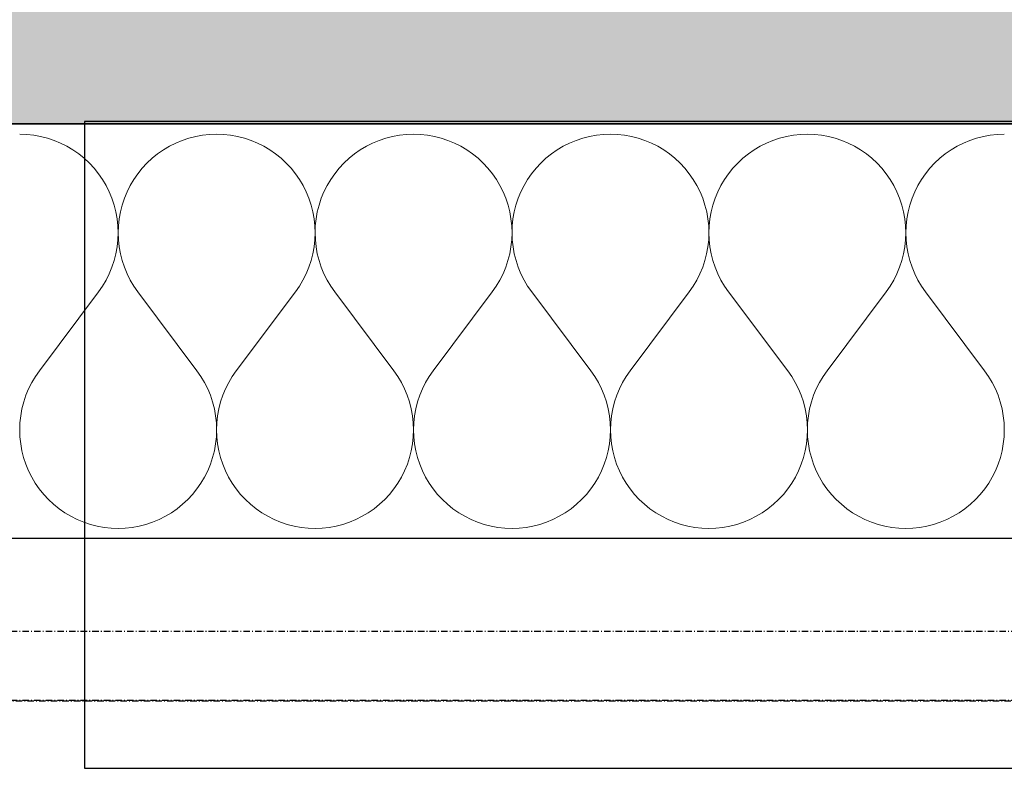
# Model space of a CAD drawing. Header units: millimetres. Extents: x -28761 to 4793, y -4271 to 20239.
# Tile 48 of 256: x -17219 to -16838, y 101 to 390. Entities that reach past the tile are written whole.
import ezdxf

# ---------------------------------------------------------------- set-up
doc = ezdxf.new("R2010")
doc.units = ezdxf.units.MM
doc.header["$MEASUREMENT"] = 0
doc.linetypes.add('Wipeout_Contour', pattern=[1000, 0, -1000])
doc.linetypes.add('Čerchovaná M', pattern=[4.5, 2.5, -0.85, 0.3, -0.85])
for name, color, linetype in [('5._POHLED ZÁPADNÍ_1_Konstrukce - nenosné', 7, 'Continuous'), ('5._POHLED ZÁPADNÍ_1_Konstrukce - nosné', 7, 'Continuous'), ('5._POHLED ZÁPADNÍ_1_Nové_Konstrukce - nosné', 7, 'Continuous'), ('5._POHLED ZÁPADNÍ_1_Nové_Výplně – Řezové', 7, 'Continuous'), ('5._POHLED ZÁPADNÍ_1_TZB - elektroinstalace', 7, 'Continuous'), ('5._POHLED ZÁPADNÍ_1_Výplně – Řezové', 7, 'Continuous')]:
    doc.layers.add(name, color=color, linetype=linetype)

# ---------------------------------------------------------------- blocks, each defined once
blk = doc.blocks.new('*X2', base_point=(-30186.65, -6515.26))
at = {"layer": '5._POHLED ZÁPADNÍ_1_Nové_Výplně – Řezové', "color": 21, "linetype": 'Continuous', "lineweight": 20, "true_color": 0xffaaaa}
for p, q in [((-17216.33, 345.82), (-17219.05, 345.92)), ((-17213.62, 345.53), (-17216.33, 345.82)), ((-17210.95, 345.05), (-17213.62, 345.53)), ((-17208.31, 344.37), (-17210.95, 345.05)), ((-17205.73, 343.51), (-17208.31, 344.37)), ((-17203.22, 342.47), (-17205.73, 343.51)), ((-17156.18, 343.51), (-17158.69, 342.47)), ((-17153.59, 344.37), (-17156.18, 343.51)), ((-17150.96, 345.05), (-17153.59, 344.37)), ((-17148.28, 345.53), (-17150.96, 345.05)), ((-17145.58, 345.82), (-17148.28, 345.53)), ((-17142.86, 345.92), (-17145.58, 345.82)), ((-17140.14, 345.82), (-17142.86, 345.92)), ((-17137.43, 345.53), (-17140.14, 345.82)), ((-17134.76, 345.05), (-17137.43, 345.53)), ((-17132.12, 344.37), (-17134.76, 345.05)), ((-17129.54, 343.51), (-17132.12, 344.37)), ((-17127.03, 342.47), (-17129.54, 343.51)), ((-17079.98, 343.51), (-17082.5, 342.47)), ((-17077.4, 344.37), (-17079.98, 343.51)), ((-17074.77, 345.05), (-17077.4, 344.37)), ((-17072.09, 345.53), (-17074.77, 345.05)), ((-17069.39, 345.82), (-17072.09, 345.53)), ((-17066.67, 345.92), (-17069.39, 345.82)), ((-17063.95, 345.82), (-17066.67, 345.92)), ((-17061.24, 345.53), (-17063.95, 345.82)), ((-17058.57, 345.05), (-17061.24, 345.53)), ((-17055.93, 344.37), (-17058.57, 345.05)), ((-17053.35, 343.51), (-17055.93, 344.37)), ((-17050.84, 342.47), (-17053.35, 343.51)), ((-17003.79, 343.51), (-17006.31, 342.47)), ((-17001.21, 344.37), (-17003.79, 343.51)), ((-16998.58, 345.05), (-17001.21, 344.37)), ((-16995.9, 345.53), (-16998.58, 345.05)), ((-16993.19, 345.82), (-16995.9, 345.53)), ((-16990.48, 345.92), (-16993.19, 345.82)), ((-16987.76, 345.82), (-16990.48, 345.92)), ((-16985.05, 345.53), (-16987.76, 345.82)), ((-16982.38, 345.05), (-16985.05, 345.53)), ((-16979.74, 344.37), (-16982.38, 345.05)), ((-16977.16, 343.51), (-16979.74, 344.37)), ((-16974.64, 342.47), (-16977.16, 343.51)), ((-16927.6, 343.51), (-16930.12, 342.47)), ((-16925.02, 344.37), (-16927.6, 343.51)), ((-16922.39, 345.05), (-16925.02, 344.37)), ((-16919.71, 345.53), (-16922.39, 345.05)), ((-16917, 345.82), (-16919.71, 345.53)), ((-16914.29, 345.92), (-16917, 345.82)), ((-16911.57, 345.82), (-16914.29, 345.92)), ((-16908.86, 345.53), (-16911.57, 345.82)), ((-16906.18, 345.05), (-16908.86, 345.53)), ((-16903.55, 344.37), (-16906.18, 345.05)), ((-16900.97, 343.51), (-16903.55, 344.37)), ((-16898.45, 342.47), (-16900.97, 343.51)), ((-16851.41, 343.51), (-16853.93, 342.47)), ((-16848.83, 344.37), (-16851.41, 343.51)), ((-16846.2, 345.05), (-16848.83, 344.37)), ((-16843.52, 345.53), (-16846.2, 345.05)), ((-16840.81, 345.82), (-16843.52, 345.53)), ((-16838.1, 345.92), (-16840.81, 345.82)), ((-17200.78, 341.25), (-17203.22, 342.47)), ((-17198.44, 339.86), (-17200.78, 341.25)), ((-17196.21, 338.31), (-17198.44, 339.86)), ((-17163.46, 339.86), (-17165.69, 338.31)), ((-17161.12, 341.25), (-17163.46, 339.86)), ((-17158.69, 342.47), (-17161.12, 341.25)), ((-17124.59, 341.25), (-17127.03, 342.47)), ((-17122.25, 339.86), (-17124.59, 341.25)), ((-17120.02, 338.31), (-17122.25, 339.86)), ((-17087.27, 339.86), (-17089.5, 338.31)), ((-17084.93, 341.25), (-17087.27, 339.86)), ((-17082.5, 342.47), (-17084.93, 341.25)), ((-17048.4, 341.25), (-17050.84, 342.47)), ((-17046.06, 339.86), (-17048.4, 341.25)), ((-17043.83, 338.31), (-17046.06, 339.86)), ((-17011.08, 339.86), (-17013.31, 338.31)), ((-17008.74, 341.25), (-17011.08, 339.86)), ((-17006.31, 342.47), (-17008.74, 341.25)), ((-16972.21, 341.25), (-16974.64, 342.47)), ((-16969.87, 339.86), (-16972.21, 341.25)), ((-16967.64, 338.31), (-16969.87, 339.86)), ((-16934.89, 339.86), (-16937.12, 338.31)), ((-16932.55, 341.25), (-16934.89, 339.86)), ((-16930.12, 342.47), (-16932.55, 341.25)), ((-16896.02, 341.25), (-16898.45, 342.47)), ((-16893.68, 339.86), (-16896.02, 341.25)), ((-16891.45, 338.31), (-16893.68, 339.86)), ((-16858.7, 339.86), (-16860.93, 338.31)), ((-16856.36, 341.25), (-16858.7, 339.86)), ((-16853.93, 342.47), (-16856.36, 341.25)), ((-17194.09, 336.6), (-17196.21, 338.31)), ((-17192.1, 334.75), (-17194.09, 336.6)), ((-17167.81, 336.6), (-17169.8, 334.75)), ((-17165.69, 338.31), (-17167.81, 336.6)), ((-17117.9, 336.6), (-17120.02, 338.31)), ((-17115.91, 334.75), (-17117.9, 336.6)), ((-17091.62, 336.6), (-17093.61, 334.75)), ((-17089.5, 338.31), (-17091.62, 336.6)), ((-17041.71, 336.6), (-17043.83, 338.31)), ((-17039.72, 334.75), (-17041.71, 336.6)), ((-17015.43, 336.6), (-17017.42, 334.75)), ((-17013.31, 338.31), (-17015.43, 336.6)), ((-16965.52, 336.6), (-16967.64, 338.31)), ((-16963.53, 334.75), (-16965.52, 336.6)), ((-16939.24, 336.6), (-16941.23, 334.75)), ((-16937.12, 338.31), (-16939.24, 336.6)), ((-16889.33, 336.6), (-16891.45, 338.31)), ((-16887.34, 334.75), (-16889.33, 336.6)), ((-16863.05, 336.6), (-16865.04, 334.75)), ((-16860.93, 338.31), (-16863.05, 336.6)), ((-17190.25, 332.76), (-17192.1, 334.75)), ((-17188.54, 330.64), (-17190.25, 332.76)), ((-17171.66, 332.76), (-17173.36, 330.64)), ((-17169.8, 334.75), (-17171.66, 332.76)), ((-17114.06, 332.76), (-17115.91, 334.75)), ((-17112.35, 330.64), (-17114.06, 332.76)), ((-17095.47, 332.76), (-17097.17, 330.64)), ((-17093.61, 334.75), (-17095.47, 332.76)), ((-17037.87, 332.76), (-17039.72, 334.75)), ((-17036.16, 330.64), (-17037.87, 332.76)), ((-17019.28, 332.76), (-17020.98, 330.64)), ((-17017.42, 334.75), (-17019.28, 332.76)), ((-16961.68, 332.76), (-16963.53, 334.75)), ((-16959.97, 330.64), (-16961.68, 332.76)), ((-16943.08, 332.76), (-16944.79, 330.64)), ((-16941.23, 334.75), (-16943.08, 332.76)), ((-16885.49, 332.76), (-16887.34, 334.75)), ((-16883.78, 330.64), (-16885.49, 332.76)), ((-16866.89, 332.76), (-16868.6, 330.64)), ((-16865.04, 334.75), (-16866.89, 332.76)), ((-17186.99, 328.4), (-17188.54, 330.64)), ((-17185.6, 326.06), (-17186.99, 328.4)), ((-17174.91, 328.4), (-17176.3, 326.06)), ((-17173.36, 330.64), (-17174.91, 328.4)), ((-17110.8, 328.4), (-17112.35, 330.64)), ((-17109.41, 326.06), (-17110.8, 328.4)), ((-17098.72, 328.4), (-17100.11, 326.06)), ((-17097.17, 330.64), (-17098.72, 328.4)), ((-17034.61, 328.4), (-17036.16, 330.64)), ((-17033.22, 326.06), (-17034.61, 328.4)), ((-17022.53, 328.4), (-17023.92, 326.06)), ((-17020.98, 330.64), (-17022.53, 328.4)), ((-16958.42, 328.4), (-16959.97, 330.64)), ((-16957.03, 326.06), (-16958.42, 328.4)), ((-16946.34, 328.4), (-16947.73, 326.06)), ((-16944.79, 330.64), (-16946.34, 328.4)), ((-16882.23, 328.4), (-16883.78, 330.64)), ((-16880.84, 326.06), (-16882.23, 328.4)), ((-16870.15, 328.4), (-16871.54, 326.06)), ((-16868.6, 330.64), (-16870.15, 328.4)), ((-17184.39, 323.63), (-17185.6, 326.06)), ((-17176.3, 326.06), (-17177.52, 323.63)), ((-17108.2, 323.63), (-17109.41, 326.06)), ((-17100.11, 326.06), (-17101.33, 323.63)), ((-17032.01, 323.63), (-17033.22, 326.06)), ((-17023.92, 326.06), (-17025.14, 323.63)), ((-16955.82, 323.63), (-16957.03, 326.06)), ((-16947.73, 326.06), (-16948.95, 323.63)), ((-16879.63, 323.63), (-16880.84, 326.06)), ((-16871.54, 326.06), (-16872.76, 323.63)), ((-17183.35, 321.12), (-17184.39, 323.63)), ((-17182.49, 318.53), (-17183.35, 321.12)), ((-17178.56, 321.12), (-17179.41, 318.53)), ((-17177.52, 323.63), (-17178.56, 321.12)), ((-17107.16, 321.12), (-17108.2, 323.63)), ((-17106.3, 318.53), (-17107.16, 321.12)), ((-17102.37, 321.12), (-17103.22, 318.53)), ((-17101.33, 323.63), (-17102.37, 321.12)), ((-17030.97, 321.12), (-17032.01, 323.63)), ((-17030.11, 318.53), (-17030.97, 321.12)), ((-17026.18, 321.12), (-17027.03, 318.53)), ((-17025.14, 323.63), (-17026.18, 321.12)), ((-16954.78, 321.12), (-16955.82, 323.63)), ((-16953.92, 318.53), (-16954.78, 321.12)), ((-16949.99, 321.12), (-16950.84, 318.53)), ((-16948.95, 323.63), (-16949.99, 321.12)), ((-16878.59, 321.12), (-16879.63, 323.63)), ((-16877.73, 318.53), (-16878.59, 321.12)), ((-16873.8, 321.12), (-16874.65, 318.53)), ((-16872.76, 323.63), (-16873.8, 321.12)), ((-17181.82, 315.9), (-17182.49, 318.53)), ((-17179.41, 318.53), (-17180.09, 315.9)), ((-17105.63, 315.9), (-17106.3, 318.53)), ((-17103.22, 318.53), (-17103.9, 315.9)), ((-17029.44, 315.9), (-17030.11, 318.53)), ((-17027.03, 318.53), (-17027.71, 315.9)), ((-16953.25, 315.9), (-16953.92, 318.53)), ((-16950.84, 318.53), (-16951.51, 315.9)), ((-16877.06, 315.9), (-16877.73, 318.53)), ((-16874.65, 318.53), (-16875.32, 315.9)), ((-17181.34, 313.22), (-17181.82, 315.9)), ((-17181.05, 310.52), (-17181.34, 313.22)), ((-17180.57, 313.22), (-17180.86, 310.52)), ((-17180.09, 315.9), (-17180.57, 313.22)), ((-17105.15, 313.22), (-17105.63, 315.9)), ((-17104.86, 310.52), (-17105.15, 313.22)), ((-17104.38, 313.22), (-17104.67, 310.52)), ((-17103.9, 315.9), (-17104.38, 313.22)), ((-17028.96, 313.22), (-17029.44, 315.9)), ((-17028.67, 310.52), (-17028.96, 313.22)), ((-17028.19, 313.22), (-17028.48, 310.52)), ((-17027.71, 315.9), (-17028.19, 313.22)), ((-16952.77, 313.22), (-16953.25, 315.9)), ((-16952.48, 310.52), (-16952.77, 313.22)), ((-16952, 313.22), (-16952.29, 310.52)), ((-16951.51, 315.9), (-16952, 313.22)), ((-16876.58, 313.22), (-16877.06, 315.9)), ((-16876.29, 310.52), (-16876.58, 313.22)), ((-16875.81, 313.22), (-16876.1, 310.52)), ((-16875.32, 315.9), (-16875.81, 313.22)), ((-17180.95, 307.8), (-17181.05, 310.52)), ((-17180.86, 310.52), (-17180.95, 307.8)), ((-17104.76, 307.8), (-17104.86, 310.52)), ((-17104.67, 310.52), (-17104.76, 307.8)), ((-17028.57, 307.8), (-17028.67, 310.52)), ((-17028.48, 310.52), (-17028.57, 307.8)), ((-16952.38, 307.8), (-16952.48, 310.52)), ((-16952.29, 310.52), (-16952.38, 307.8)), ((-16876.19, 307.8), (-16876.29, 310.52)), ((-16876.1, 310.52), (-16876.19, 307.8)), ((-17181.34, 302.37), (-17181.05, 305.08)), ((-17181.05, 305.08), (-17180.95, 307.8)), ((-17180.95, 307.8), (-17180.85, 305.08)), ((-17180.85, 305.08), (-17180.56, 302.37)), ((-17105.15, 302.37), (-17104.86, 305.08)), ((-17104.86, 305.08), (-17104.76, 307.8)), ((-17104.76, 307.8), (-17104.66, 305.08)), ((-17104.66, 305.08), (-17104.37, 302.37)), ((-17028.96, 302.37), (-17028.67, 305.08)), ((-17028.67, 305.08), (-17028.57, 307.8)), ((-17028.57, 307.8), (-17028.47, 305.08)), ((-17028.47, 305.08), (-17028.18, 302.37)), ((-16952.77, 302.37), (-16952.48, 305.08)), ((-16952.48, 305.08), (-16952.38, 307.8)), ((-16952.38, 307.8), (-16952.28, 305.08)), ((-16952.28, 305.08), (-16951.99, 302.37)), ((-16876.58, 302.37), (-16876.29, 305.08)), ((-16876.29, 305.08), (-16876.19, 307.8)), ((-16876.19, 307.8), (-16876.09, 305.08)), ((-16876.09, 305.08), (-16875.8, 302.37)), ((-17181.83, 299.7), (-17181.34, 302.37)), ((-17180.56, 302.37), (-17180.08, 299.7)), ((-17105.64, 299.7), (-17105.15, 302.37)), ((-17104.37, 302.37), (-17103.89, 299.7)), ((-17029.45, 299.7), (-17028.96, 302.37)), ((-17028.18, 302.37), (-17027.69, 299.7)), ((-16953.26, 299.7), (-16952.77, 302.37)), ((-16951.99, 302.37), (-16951.5, 299.7)), ((-16877.07, 299.7), (-16876.58, 302.37)), ((-16875.8, 302.37), (-16875.31, 299.7)), ((-17182.5, 297.06), (-17181.83, 299.7)), ((-17180.08, 299.7), (-17179.4, 297.06)), ((-17106.31, 297.06), (-17105.64, 299.7)), ((-17103.89, 299.7), (-17103.21, 297.06)), ((-17030.12, 297.06), (-17029.45, 299.7)), ((-17027.69, 299.7), (-17027.02, 297.06)), ((-16953.93, 297.06), (-16953.26, 299.7)), ((-16951.5, 299.7), (-16950.83, 297.06)), ((-16877.74, 297.06), (-16877.07, 299.7)), ((-16875.31, 299.7), (-16874.64, 297.06)), ((-17184.41, 291.97), (-17183.36, 294.48)), ((-17183.36, 294.48), (-17182.5, 297.06)), ((-17179.4, 297.06), (-17178.54, 294.48)), ((-17178.54, 294.48), (-17177.5, 291.97)), ((-17108.22, 291.97), (-17107.17, 294.48)), ((-17107.17, 294.48), (-17106.31, 297.06)), ((-17103.21, 297.06), (-17102.35, 294.48)), ((-17102.35, 294.48), (-17101.31, 291.97)), ((-17032.03, 291.97), (-17030.98, 294.48)), ((-17030.98, 294.48), (-17030.12, 297.06)), ((-17027.02, 297.06), (-17026.16, 294.48)), ((-17026.16, 294.48), (-17025.12, 291.97)), ((-16955.84, 291.97), (-16954.79, 294.48)), ((-16954.79, 294.48), (-16953.93, 297.06)), ((-16950.83, 297.06), (-16949.97, 294.48)), ((-16949.97, 294.48), (-16948.93, 291.97)), ((-16879.65, 291.97), (-16878.6, 294.48)), ((-16878.6, 294.48), (-16877.74, 297.06)), ((-16874.64, 297.06), (-16873.78, 294.48)), ((-16873.78, 294.48), (-16872.73, 291.97)), ((-17187.02, 287.2), (-17185.63, 289.54)), ((-17185.63, 289.54), (-17184.41, 291.97)), ((-17177.5, 291.97), (-17176.28, 289.54)), ((-17176.28, 289.54), (-17174.89, 287.2)), ((-17110.83, 287.2), (-17109.44, 289.54)), ((-17109.44, 289.54), (-17108.22, 291.97)), ((-17101.31, 291.97), (-17100.09, 289.54)), ((-17100.09, 289.54), (-17098.7, 287.2)), ((-17034.64, 287.2), (-17033.25, 289.54)), ((-17033.25, 289.54), (-17032.03, 291.97)), ((-17025.12, 291.97), (-17023.9, 289.54)), ((-17023.9, 289.54), (-17022.51, 287.2)), ((-16958.45, 287.2), (-16957.06, 289.54)), ((-16957.06, 289.54), (-16955.84, 291.97)), ((-16948.93, 291.97), (-16947.71, 289.54)), ((-16947.71, 289.54), (-16946.32, 287.2)), ((-16882.26, 287.2), (-16880.87, 289.54)), ((-16880.87, 289.54), (-16879.65, 291.97)), ((-16872.73, 291.97), (-16871.52, 289.54)), ((-16871.52, 289.54), (-16870.12, 287.2)), ((-17188.57, 284.96), (-17187.02, 287.2)), ((-17174.89, 287.2), (-17173.33, 284.96)), ((-17112.38, 284.96), (-17110.83, 287.2)), ((-17098.7, 287.2), (-17097.14, 284.96)), ((-17036.19, 284.96), (-17034.64, 287.2)), ((-17022.51, 287.2), (-17020.95, 284.96)), ((-16960, 284.96), (-16958.45, 287.2)), ((-16946.32, 287.2), (-16944.76, 284.96)), ((-16883.81, 284.96), (-16882.26, 287.2)), ((-16870.12, 287.2), (-16868.57, 284.96)), ((-17211.43, 254.49), (-17188.57, 284.96)), ((-17150.48, 254.49), (-17173.33, 284.96)), ((-17135.24, 254.49), (-17112.38, 284.96)), ((-17074.29, 254.49), (-17097.14, 284.96)), ((-17059.05, 254.49), (-17036.19, 284.96)), ((-16998.1, 254.49), (-17020.95, 284.96)), ((-16982.86, 254.49), (-16960, 284.96)), ((-16921.9, 254.49), (-16944.76, 284.96)), ((-16906.67, 254.49), (-16883.81, 284.96)), ((-16845.71, 254.49), (-16868.57, 284.96)), ((-17212.98, 252.25), (-17214.37, 249.92)), ((-17211.43, 254.49), (-17212.98, 252.25)), ((-17148.92, 252.25), (-17150.48, 254.49)), ((-17147.53, 249.92), (-17148.92, 252.25)), ((-17136.79, 252.25), (-17138.18, 249.92)), ((-17135.24, 254.49), (-17136.79, 252.25)), ((-17072.73, 252.25), (-17074.29, 254.49)), ((-17071.34, 249.92), (-17072.73, 252.25)), ((-17060.6, 252.25), (-17061.99, 249.92)), ((-17059.05, 254.49), (-17060.6, 252.25)), ((-16996.54, 252.25), (-16998.1, 254.49)), ((-16995.15, 249.92), (-16996.54, 252.25)), ((-16984.41, 252.25), (-16985.8, 249.92)), ((-16982.86, 254.49), (-16984.41, 252.25)), ((-16920.35, 252.25), (-16921.9, 254.49)), ((-16918.96, 249.92), (-16920.35, 252.25)), ((-16908.22, 252.25), (-16909.61, 249.92)), ((-16906.67, 254.49), (-16908.22, 252.25)), ((-16844.16, 252.25), (-16845.71, 254.49)), ((-16842.77, 249.92), (-16844.16, 252.25)), ((-17214.37, 249.92), (-17215.59, 247.48)), ((-17146.31, 247.48), (-17147.53, 249.92)), ((-17138.18, 249.92), (-17139.4, 247.48)), ((-17070.12, 247.48), (-17071.34, 249.92)), ((-17061.99, 249.92), (-17063.21, 247.48)), ((-16993.93, 247.48), (-16995.15, 249.92)), ((-16985.8, 249.92), (-16987.02, 247.48)), ((-16917.74, 247.48), (-16918.96, 249.92)), ((-16909.61, 249.92), (-16910.83, 247.48)), ((-16841.55, 247.48), (-16842.77, 249.92)), ((-17216.64, 244.97), (-17217.5, 242.39)), ((-17215.59, 247.48), (-17216.64, 244.97)), ((-17145.27, 244.97), (-17146.31, 247.48)), ((-17144.41, 242.39), (-17145.27, 244.97)), ((-17140.44, 244.97), (-17141.31, 242.39)), ((-17139.4, 247.48), (-17140.44, 244.97)), ((-17069.08, 244.97), (-17070.12, 247.48)), ((-17068.22, 242.39), (-17069.08, 244.97)), ((-17064.25, 244.97), (-17065.12, 242.39)), ((-17063.21, 247.48), (-17064.25, 244.97)), ((-16992.89, 244.97), (-16993.93, 247.48)), ((-16992.03, 242.39), (-16992.89, 244.97)), ((-16988.06, 244.97), (-16988.92, 242.39)), ((-16987.02, 247.48), (-16988.06, 244.97)), ((-16916.7, 244.97), (-16917.74, 247.48)), ((-16915.84, 242.39), (-16916.7, 244.97)), ((-16911.87, 244.97), (-16912.73, 242.39)), ((-16910.83, 247.48), (-16911.87, 244.97)), ((-16840.51, 244.97), (-16841.55, 247.48)), ((-16839.65, 242.39), (-16840.51, 244.97)), ((-17217.5, 242.39), (-17218.17, 239.76)), ((-17143.73, 239.76), (-17144.41, 242.39)), ((-17141.31, 242.39), (-17141.98, 239.76)), ((-17067.54, 239.76), (-17068.22, 242.39)), ((-17065.12, 242.39), (-17065.79, 239.76)), ((-16991.35, 239.76), (-16992.03, 242.39)), ((-16988.92, 242.39), (-16989.6, 239.76)), ((-16915.16, 239.76), (-16915.84, 242.39)), ((-16912.73, 242.39), (-16913.41, 239.76)), ((-16838.97, 239.76), (-16839.65, 242.39)), ((-17218.66, 237.08), (-17218.95, 234.37)), ((-17218.17, 239.76), (-17218.66, 237.08)), ((-17143.25, 237.08), (-17143.73, 239.76)), ((-17142.96, 234.37), (-17143.25, 237.08)), ((-17142.47, 237.08), (-17142.76, 234.37)), ((-17141.98, 239.76), (-17142.47, 237.08)), ((-17067.06, 237.08), (-17067.54, 239.76)), ((-17066.77, 234.37), (-17067.06, 237.08)), ((-17066.28, 237.08), (-17066.57, 234.37)), ((-17065.79, 239.76), (-17066.28, 237.08)), ((-16990.87, 237.08), (-16991.35, 239.76)), ((-16990.58, 234.37), (-16990.87, 237.08)), ((-16990.08, 237.08), (-16990.38, 234.37)), ((-16989.6, 239.76), (-16990.08, 237.08)), ((-16914.68, 237.08), (-16915.16, 239.76)), ((-16914.38, 234.37), (-16914.68, 237.08)), ((-16913.89, 237.08), (-16914.19, 234.37)), ((-16913.41, 239.76), (-16913.89, 237.08)), ((-16838.49, 237.08), (-16838.97, 239.76)), ((-16838.19, 234.37), (-16838.49, 237.08)), ((-17218.95, 234.37), (-17219.05, 231.66)), ((-17142.86, 231.66), (-17142.96, 234.37)), ((-17142.76, 234.37), (-17142.86, 231.66)), ((-17066.67, 231.66), (-17066.77, 234.37)), ((-17066.57, 234.37), (-17066.67, 231.66)), ((-16990.48, 231.66), (-16990.58, 234.37)), ((-16990.38, 234.37), (-16990.48, 231.66)), ((-16914.29, 231.66), (-16914.38, 234.37)), ((-16914.19, 234.37), (-16914.29, 231.66)), ((-16838.1, 231.66), (-16838.19, 234.37)), ((-17219.05, 231.66), (-17218.95, 228.94)), ((-17218.95, 228.94), (-17218.66, 226.23)), ((-17143.24, 226.23), (-17142.95, 228.94)), ((-17142.95, 228.94), (-17142.86, 231.66)), ((-17142.86, 231.66), (-17142.76, 228.94)), ((-17142.76, 228.94), (-17142.47, 226.23)), ((-17067.05, 226.23), (-17066.76, 228.94)), ((-17066.76, 228.94), (-17066.67, 231.66)), ((-17066.67, 231.66), (-17066.57, 228.94)), ((-17066.57, 228.94), (-17066.28, 226.23)), ((-16990.86, 226.23), (-16990.57, 228.94)), ((-16990.57, 228.94), (-16990.48, 231.66)), ((-16990.48, 231.66), (-16990.38, 228.94)), ((-16990.38, 228.94), (-16990.09, 226.23)), ((-16914.67, 226.23), (-16914.38, 228.94)), ((-16914.38, 228.94), (-16914.29, 231.66)), ((-16914.29, 231.66), (-16914.19, 228.94)), ((-16914.19, 228.94), (-16913.9, 226.23)), ((-16838.48, 226.23), (-16838.19, 228.94)), ((-16838.19, 228.94), (-16838.1, 231.66)), ((-17218.66, 226.23), (-17218.18, 223.55)), ((-17143.72, 223.55), (-17143.24, 226.23)), ((-17142.47, 226.23), (-17141.99, 223.55)), ((-17067.53, 223.55), (-17067.05, 226.23)), ((-17066.28, 226.23), (-17065.8, 223.55)), ((-16991.34, 223.55), (-16990.86, 226.23)), ((-16990.09, 226.23), (-16989.61, 223.55)), ((-16915.15, 223.55), (-16914.67, 226.23)), ((-16913.9, 226.23), (-16913.42, 223.55)), ((-16838.96, 223.55), (-16838.48, 226.23)), ((-17218.18, 223.55), (-17217.51, 220.92)), ((-17144.39, 220.92), (-17143.72, 223.55)), ((-17141.99, 223.55), (-17141.32, 220.92)), ((-17068.2, 220.92), (-17067.53, 223.55)), ((-17065.8, 223.55), (-17065.13, 220.92)), ((-16992.01, 220.92), (-16991.34, 223.55)), ((-16989.61, 223.55), (-16988.94, 220.92)), ((-16915.82, 220.92), (-16915.15, 223.55)), ((-16913.42, 223.55), (-16912.75, 220.92)), ((-16839.63, 220.92), (-16838.96, 223.55)), ((-17217.51, 220.92), (-17216.65, 218.34)), ((-17216.65, 218.34), (-17215.61, 215.82)), ((-17146.29, 215.82), (-17145.25, 218.34)), ((-17145.25, 218.34), (-17144.39, 220.92)), ((-17141.32, 220.92), (-17140.46, 218.34)), ((-17140.46, 218.34), (-17139.42, 215.82)), ((-17070.1, 215.82), (-17069.06, 218.34)), ((-17069.06, 218.34), (-17068.2, 220.92)), ((-17065.13, 220.92), (-17064.27, 218.34)), ((-17064.27, 218.34), (-17063.23, 215.82)), ((-16993.91, 215.82), (-16992.87, 218.34)), ((-16992.87, 218.34), (-16992.01, 220.92)), ((-16988.94, 220.92), (-16988.08, 218.34)), ((-16988.08, 218.34), (-16987.04, 215.82)), ((-16917.72, 215.82), (-16916.68, 218.34)), ((-16916.68, 218.34), (-16915.82, 220.92)), ((-16912.75, 220.92), (-16911.89, 218.34)), ((-16911.89, 218.34), (-16910.85, 215.82)), ((-16841.53, 215.82), (-16840.49, 218.34)), ((-16840.49, 218.34), (-16839.63, 220.92)), ((-17215.61, 215.82), (-17214.4, 213.39)), ((-17214.4, 213.39), (-17213.01, 211.05)), ((-17148.9, 211.05), (-17147.51, 213.39)), ((-17147.51, 213.39), (-17146.29, 215.82)), ((-17139.42, 215.82), (-17138.21, 213.39)), ((-17138.21, 213.39), (-17136.82, 211.05)), ((-17072.71, 211.05), (-17071.32, 213.39)), ((-17071.32, 213.39), (-17070.1, 215.82)), ((-17063.23, 215.82), (-17062.01, 213.39)), ((-17062.01, 213.39), (-17060.63, 211.05)), ((-16996.52, 211.05), (-16995.13, 213.39)), ((-16995.13, 213.39), (-16993.91, 215.82)), ((-16987.04, 215.82), (-16985.82, 213.39)), ((-16985.82, 213.39), (-16984.44, 211.05)), ((-16920.32, 211.05), (-16918.94, 213.39)), ((-16918.94, 213.39), (-16917.72, 215.82)), ((-16910.85, 215.82), (-16909.63, 213.39)), ((-16909.63, 213.39), (-16908.25, 211.05)), ((-16844.13, 211.05), (-16842.75, 213.39)), ((-16842.75, 213.39), (-16841.53, 215.82)), ((-17213.01, 211.05), (-17211.46, 208.81)), ((-17150.45, 208.81), (-17148.9, 211.05)), ((-17136.82, 211.05), (-17135.27, 208.81)), ((-17074.26, 208.81), (-17072.71, 211.05)), ((-17060.63, 211.05), (-17059.08, 208.81)), ((-16998.07, 208.81), (-16996.52, 211.05)), ((-16984.44, 211.05), (-16982.89, 208.81)), ((-16921.88, 208.81), (-16920.32, 211.05)), ((-16908.25, 211.05), (-16906.7, 208.81)), ((-16845.69, 208.81), (-16844.13, 211.05)), ((-17211.46, 208.81), (-17209.75, 206.69)), ((-17209.75, 206.69), (-17207.9, 204.7)), ((-17154.01, 204.7), (-17152.15, 206.69)), ((-17152.15, 206.69), (-17150.45, 208.81)), ((-17135.27, 208.81), (-17133.56, 206.69)), ((-17133.56, 206.69), (-17131.71, 204.7)), ((-17077.82, 204.7), (-17075.96, 206.69)), ((-17075.96, 206.69), (-17074.26, 208.81)), ((-17059.08, 208.81), (-17057.37, 206.69)), ((-17057.37, 206.69), (-17055.52, 204.7)), ((-17001.63, 204.7), (-16999.77, 206.69)), ((-16999.77, 206.69), (-16998.07, 208.81)), ((-16982.89, 208.81), (-16981.18, 206.69)), ((-16981.18, 206.69), (-16979.33, 204.7)), ((-16925.43, 204.7), (-16923.58, 206.69)), ((-16923.58, 206.69), (-16921.88, 208.81)), ((-16906.7, 208.81), (-16904.99, 206.69)), ((-16904.99, 206.69), (-16903.14, 204.7)), ((-16849.24, 204.7), (-16847.39, 206.69)), ((-16847.39, 206.69), (-16845.69, 208.81)), ((-17207.9, 204.7), (-17205.91, 202.85)), ((-17205.91, 202.85), (-17203.79, 201.14)), ((-17158.11, 201.14), (-17156, 202.85)), ((-17156, 202.85), (-17154.01, 204.7)), ((-17131.71, 204.7), (-17129.72, 202.85)), ((-17129.72, 202.85), (-17127.6, 201.14)), ((-17081.92, 201.14), (-17079.81, 202.85)), ((-17079.81, 202.85), (-17077.82, 204.7)), ((-17055.52, 204.7), (-17053.53, 202.85)), ((-17053.53, 202.85), (-17051.41, 201.14)), ((-17005.73, 201.14), (-17003.62, 202.85)), ((-17003.62, 202.85), (-17001.63, 204.7)), ((-16979.33, 204.7), (-16977.34, 202.85)), ((-16977.34, 202.85), (-16975.22, 201.14)), ((-16929.54, 201.14), (-16927.43, 202.85)), ((-16927.43, 202.85), (-16925.43, 204.7)), ((-16903.14, 204.7), (-16901.15, 202.85)), ((-16901.15, 202.85), (-16899.03, 201.14)), ((-16853.35, 201.14), (-16851.24, 202.85)), ((-16851.24, 202.85), (-16849.24, 204.7)), ((-17203.79, 201.14), (-17201.56, 199.59)), ((-17201.56, 199.59), (-17199.22, 198.2)), ((-17199.22, 198.2), (-17196.78, 196.98)), ((-17165.12, 196.98), (-17162.69, 198.2)), ((-17162.69, 198.2), (-17160.35, 199.59)), ((-17160.35, 199.59), (-17158.11, 201.14)), ((-17127.6, 201.14), (-17125.37, 199.59)), ((-17125.37, 199.59), (-17123.03, 198.2)), ((-17123.03, 198.2), (-17120.59, 196.98)), ((-17088.93, 196.98), (-17086.5, 198.2)), ((-17086.5, 198.2), (-17084.16, 199.59)), ((-17084.16, 199.59), (-17081.92, 201.14)), ((-17051.41, 201.14), (-17049.17, 199.59)), ((-17049.17, 199.59), (-17046.84, 198.2)), ((-17046.84, 198.2), (-17044.4, 196.98)), ((-17012.74, 196.98), (-17010.31, 198.2)), ((-17010.31, 198.2), (-17007.97, 199.59)), ((-17007.97, 199.59), (-17005.73, 201.14)), ((-16975.22, 201.14), (-16972.98, 199.59)), ((-16972.98, 199.59), (-16970.64, 198.2)), ((-16970.64, 198.2), (-16968.21, 196.98)), ((-16936.55, 196.98), (-16934.12, 198.2)), ((-16934.12, 198.2), (-16931.78, 199.59)), ((-16931.78, 199.59), (-16929.54, 201.14)), ((-16899.03, 201.14), (-16896.79, 199.59)), ((-16896.79, 199.59), (-16894.45, 198.2)), ((-16894.45, 198.2), (-16892.02, 196.98)), ((-16860.36, 196.98), (-16857.93, 198.2)), ((-16857.93, 198.2), (-16855.59, 199.59)), ((-16855.59, 199.59), (-16853.35, 201.14)), ((-17196.78, 196.98), (-17194.27, 195.94)), ((-17194.27, 195.94), (-17191.69, 195.08)), ((-17191.69, 195.08), (-17189.05, 194.41)), ((-17189.05, 194.41), (-17186.38, 193.92)), ((-17175.53, 193.92), (-17172.85, 194.41)), ((-17172.85, 194.41), (-17170.22, 195.08)), ((-17170.22, 195.08), (-17167.63, 195.94)), ((-17167.63, 195.94), (-17165.12, 196.98)), ((-17120.59, 196.98), (-17118.08, 195.94)), ((-17118.08, 195.94), (-17115.5, 195.08)), ((-17115.5, 195.08), (-17112.86, 194.41)), ((-17112.86, 194.41), (-17110.19, 193.92)), ((-17099.34, 193.92), (-17096.66, 194.41)), ((-17096.66, 194.41), (-17094.02, 195.08)), ((-17094.02, 195.08), (-17091.44, 195.94)), ((-17091.44, 195.94), (-17088.93, 196.98)), ((-17044.4, 196.98), (-17041.89, 195.94)), ((-17041.89, 195.94), (-17039.31, 195.08)), ((-17039.31, 195.08), (-17036.67, 194.41)), ((-17036.67, 194.41), (-17034, 193.92)), ((-17023.15, 193.92), (-17020.47, 194.41)), ((-17020.47, 194.41), (-17017.83, 195.08)), ((-17017.83, 195.08), (-17015.25, 195.94)), ((-17015.25, 195.94), (-17012.74, 196.98)), ((-16968.21, 196.98), (-16965.7, 195.94)), ((-16965.7, 195.94), (-16963.12, 195.08)), ((-16963.12, 195.08), (-16960.48, 194.41)), ((-16960.48, 194.41), (-16957.8, 193.92)), ((-16946.96, 193.92), (-16944.28, 194.41)), ((-16944.28, 194.41), (-16941.64, 195.08)), ((-16941.64, 195.08), (-16939.06, 195.94)), ((-16939.06, 195.94), (-16936.55, 196.98)), ((-16892.02, 196.98), (-16889.51, 195.94)), ((-16889.51, 195.94), (-16886.93, 195.08)), ((-16886.93, 195.08), (-16884.29, 194.41)), ((-16884.29, 194.41), (-16881.61, 193.92)), ((-16870.77, 193.92), (-16868.09, 194.41)), ((-16868.09, 194.41), (-16865.45, 195.08)), ((-16865.45, 195.08), (-16862.87, 195.94)), ((-16862.87, 195.94), (-16860.36, 196.98)), ((-17186.38, 193.92), (-17183.67, 193.63)), ((-17183.67, 193.63), (-17180.95, 193.54)), ((-17180.95, 193.54), (-17178.23, 193.63)), ((-17178.23, 193.63), (-17175.53, 193.92)), ((-17110.19, 193.92), (-17107.48, 193.63)), ((-17107.48, 193.63), (-17104.76, 193.54)), ((-17104.76, 193.54), (-17102.04, 193.63)), ((-17102.04, 193.63), (-17099.34, 193.92)), ((-17034, 193.92), (-17031.29, 193.63)), ((-17031.29, 193.63), (-17028.57, 193.54)), ((-17028.57, 193.54), (-17025.85, 193.63)), ((-17025.85, 193.63), (-17023.15, 193.92)), ((-16957.8, 193.92), (-16955.1, 193.63)), ((-16955.1, 193.63), (-16952.38, 193.54)), ((-16952.38, 193.54), (-16949.66, 193.63)), ((-16949.66, 193.63), (-16946.96, 193.92)), ((-16881.61, 193.92), (-16878.91, 193.63)), ((-16878.91, 193.63), (-16876.19, 193.54)), ((-16876.19, 193.54), (-16873.47, 193.63)), ((-16873.47, 193.63), (-16870.77, 193.92))]:
    blk.add_line(p, q, dxfattribs=at)

msp = doc.modelspace()

# ---------------------------------------------------------------- hatches: boundary and pattern name
at = {"layer": '5._POHLED ZÁPADNÍ_1_Výplně – Řezové', "linetype": 'Continuous', "lineweight": 13}
msp.add_hatch(color=254, dxfattribs=at).paths.add_polyline_path([(-16309.94, 724.73), (-17501.3, 724.73), (-17501.3, 349.73), (-16316.51, 349.73)])

# ---------------------------------------------------------------- linework, layer by layer
at = {"layer": '5._POHLED ZÁPADNÍ_1_Konstrukce - nosné', "color": 7, "linetype": 'Continuous', "lineweight": 50, "flags": 128}
msp.add_lwpolyline([(-17501.3, 349.73), (-16016.46, 349.73)], dxfattribs=at)
at = {"layer": '5._POHLED ZÁPADNÍ_1_Nové_Konstrukce - nosné', "color": 1, "linetype": 'Čerchovaná M', "lineweight": 25}
for p, q in [((-16004.97, 127.04), (-20640.55, 127.04)), ((-16004.97, 126.95), (-20640.55, 126.96))]:
    msp.add_line(p, q, dxfattribs=at)
at = {"layer": '5._POHLED ZÁPADNÍ_1_Nové_Konstrukce - nosné', "color": 1, "linetype": 'Čerchovaná M', "lineweight": 25, "flags": 128}
for points in [[(-16004.97, 153.6), (-20640.55, 153.61)], [(-20640.55, 126.87), (-16004.97, 126.87)]]:
    msp.add_lwpolyline(points, dxfattribs=at)

# ---------------------------------------------------------------- next in the draw order: wipeouts: each hides what was drawn before it
at = {"color": 254, "linetype": 'Wipeout_Contour', "lineweight": 0, "ltscale": 84533.980082}
msp.add_wipeout([(-16009.9, 349.73), (-17500.64, 349.73), (-17500.64, 339.73), (-17500.64, 189.73), (-16009.9, 189.73)], dxfattribs=at).dxf.layer = '5._POHLED ZÁPADNÍ_1_Nové_Výplně – Řezové'

# ---------------------------------------------------------------- next in the draw order: linework, layer by layer
at = {"layer": '5._POHLED ZÁPADNÍ_1_Nové_Konstrukce - nosné', "color": 1, "linetype": 'Continuous', "lineweight": 25, "flags": 128}
for points in [[(-16009.9, 349.73), (-17500.64, 349.73)], [(-17500.64, 189.73), (-16009.9, 189.73)]]:
    msp.add_lwpolyline(points, dxfattribs=at)
at = {"layer": '5._POHLED ZÁPADNÍ_1_TZB - elektroinstalace', "color": 92, "linetype": 'Continuous', "lineweight": 25, "true_color": 0x00d700, "flags": 128}
msp.add_lwpolyline([(-17193.94, 100.78), (-16568.94, 100.78), (-16568.94, 350.78), (-17193.94, 350.78)], close=True, dxfattribs=at)

# ---------------------------------------------------------------- next in the draw order: block references
at = {"layer": '5._POHLED ZÁPADNÍ_1_Konstrukce - nenosné', "color": 9, "linetype": 'Continuous', "lineweight": 13}
msp.add_blockref('*X2', (-30186.65, -6515.26), dxfattribs=at)

doc.saveas('drawing.dxf')
